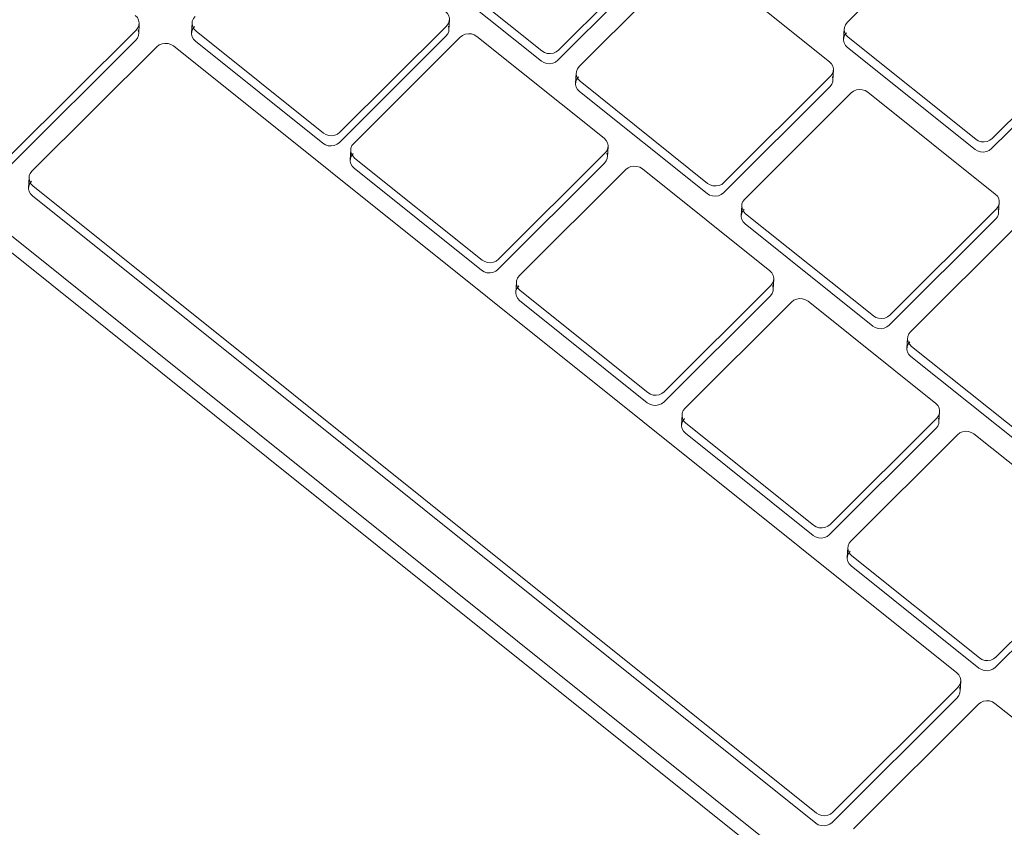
# Model space of a CAD drawing. Header units: centimetres. Extents: x -2274.6 to -2273.04, y 1316.35 to 1317.85.
# Tile 33 of 59: x -2273.79861 to -2273.78789, y 1317.28637 to 1317.29517. Entities that reach past the tile are written whole.
import ezdxf

# ---------------------------------------------------------------- set-up
doc = ezdxf.new("R2010")
doc.units = ezdxf.units.CM
doc.layers.add('Wyposażenie elektryczne', color=7, linetype='Continuous', lineweight=9)

msp = doc.modelspace()

# ---------------------------------------------------------------- linework, layer by layer
at = {"layer": 'Wyposażenie elektryczne'}
for p, q in [((-2273.806391, 1317.298972), (-2273.780862, 1317.278519)), ((-2273.780873, 1317.278344), (-2273.806399, 1317.298796)), ((-2273.788437, 1317.296295), (-2273.789597, 1317.295137)), ((-2273.794311, 1317.29594), (-2273.792922, 1317.294829)), ((-2273.792743, 1317.294837), (-2273.791582, 1317.295995)), ((-2273.792928, 1317.294718), (-2273.794317, 1317.295829)), ((-2273.791588, 1317.295884), (-2273.79275, 1317.294726)), ((-2273.791357, 1317.295815), (-2273.792518, 1317.294657)), ((-2273.789788, 1317.294711), (-2273.791178, 1317.295823)), ((-2273.79393, 1317.295169), (-2273.793936, 1317.295058)), ((-2273.798703, 1317.293698), (-2273.797342, 1317.295055)), ((-2273.79731, 1317.295124), (-2273.797315, 1317.295014)), ((-2273.796739, 1317.295024), (-2273.796733, 1317.295135)), ((-2273.795123, 1317.293941), (-2273.793962, 1317.295099)), ((-2273.789636, 1317.294957), (-2273.789629, 1317.295068)), ((-2273.797347, 1317.294944), (-2273.798709, 1317.293587)), ((-2273.796691, 1317.295045), (-2273.795302, 1317.293933)), ((-2273.793968, 1317.294988), (-2273.795129, 1317.29383)), ((-2273.793812, 1317.294979), (-2273.794973, 1317.293821)), ((-2273.792243, 1317.293876), (-2273.793633, 1317.294987)), ((-2273.789587, 1317.294977), (-2273.788197, 1317.293865)), ((-2273.788018, 1317.293873), (-2273.786857, 1317.295032)), ((-2273.797116, 1317.294874), (-2273.798478, 1317.293518)), ((-2273.788403, 1317.288049), (-2273.796937, 1317.294883)), ((-2273.795308, 1317.293822), (-2273.796697, 1317.294934)), ((-2273.788203, 1317.293754), (-2273.789593, 1317.294866)), ((-2273.786863, 1317.294921), (-2273.788024, 1317.293763)), ((-2273.789746, 1317.294621), (-2273.789752, 1317.29451)), ((-2273.792556, 1317.294476), (-2273.79255, 1317.294587)), ((-2273.790939, 1317.293393), (-2273.789778, 1317.294552)), ((-2273.792507, 1317.294497), (-2273.791118, 1317.293385)), ((-2273.789784, 1317.294441), (-2273.790945, 1317.293282)), ((-2273.791124, 1317.293274), (-2273.792514, 1317.294386)), ((-2273.789552, 1317.294371), (-2273.790713, 1317.293213)), ((-2273.787983, 1317.293267), (-2273.789373, 1317.294379)), ((-2273.792201, 1317.293785), (-2273.792207, 1317.293674)), ((-2273.795011, 1317.29364), (-2273.795005, 1317.293751)), ((-2273.794963, 1317.293661), (-2273.793574, 1317.292549)), ((-2273.793395, 1317.292557), (-2273.792233, 1317.293716)), ((-2273.79358, 1317.292438), (-2273.794969, 1317.29355)), ((-2273.792239, 1317.293605), (-2273.793401, 1317.292446)), ((-2273.790438, 1317.292431), (-2273.791828, 1317.293543)), ((-2273.798515, 1317.293337), (-2273.79851, 1317.293448)), ((-2273.792007, 1317.293535), (-2273.793169, 1317.292377)), ((-2273.798467, 1317.293358), (-2273.789933, 1317.286521)), ((-2273.78994, 1317.286411), (-2273.798473, 1317.293247)), ((-2273.790751, 1317.293032), (-2273.790745, 1317.293143)), ((-2273.78794, 1317.293177), (-2273.787947, 1317.293066)), ((-2273.790703, 1317.293053), (-2273.789312, 1317.29194)), ((-2273.789133, 1317.291949), (-2273.787972, 1317.293107)), ((-2273.789319, 1317.291829), (-2273.790709, 1317.292942)), ((-2273.787979, 1317.292997), (-2273.78914, 1317.291838)), ((-2273.787746, 1317.292927), (-2273.788908, 1317.291768)), ((-2273.793207, 1317.292196), (-2273.793201, 1317.292307)), ((-2273.79159, 1317.291112), (-2273.790428, 1317.292271)), ((-2273.790396, 1317.29234), (-2273.790402, 1317.29223)), ((-2273.793159, 1317.292217), (-2273.791769, 1317.291104)), ((-2273.790434, 1317.29216), (-2273.791596, 1317.291001)), ((-2273.791775, 1317.290993), (-2273.793165, 1317.292106)), ((-2273.790202, 1317.292091), (-2273.791364, 1317.290931)), ((-2273.788633, 1317.290986), (-2273.790023, 1317.292099)), ((-2273.788946, 1317.291588), (-2273.788939, 1317.291699)), ((-2273.788897, 1317.291608), (-2273.787506, 1317.290495)), ((-2273.787513, 1317.290384), (-2273.788904, 1317.291497)), ((-2273.791402, 1317.290751), (-2273.791396, 1317.290862)), ((-2273.78859, 1317.290895), (-2273.788597, 1317.290784)), ((-2273.791354, 1317.290771), (-2273.789963, 1317.289658)), ((-2273.789784, 1317.289666), (-2273.788622, 1317.290826)), ((-2273.789969, 1317.289547), (-2273.79136, 1317.290661)), ((-2273.788629, 1317.290715), (-2273.78979, 1317.289556)), ((-2273.786826, 1317.28954), (-2273.788217, 1317.290653)), ((-2273.788396, 1317.290645), (-2273.789558, 1317.289486)), ((-2273.789596, 1317.289306), (-2273.78959, 1317.289416)), ((-2273.787977, 1317.28822), (-2273.786815, 1317.28938)), ((-2273.789548, 1317.289325), (-2273.788156, 1317.288212)), ((-2273.786822, 1317.289269), (-2273.787983, 1317.288109)), ((-2273.788163, 1317.288101), (-2273.789554, 1317.289215)), ((-2273.789754, 1317.286529), (-2273.788392, 1317.287889)), ((-2273.78836, 1317.287958), (-2273.788367, 1317.287848)), ((-2273.788399, 1317.287778), (-2273.78976, 1317.286419)), ((-2273.788166, 1317.287708), (-2273.789528, 1317.286349)), ((-2273.786143, 1317.28624), (-2273.787987, 1317.287716))]:
    msp.add_line(p, q, dxfattribs=at)
for points in [[(-2273.797342, 1317.295055, 0), (-2273.797323, 1317.295079, 0), (-2273.797312, 1317.295107, 0), (-2273.79731, 1317.295136, 0), (-2273.797316, 1317.295165, 0), (-2273.79733, 1317.295192, 0), (-2273.797352, 1317.295214, 0)], [(-2273.796701, 1317.295204, 0), (-2273.79672, 1317.29518, 0), (-2273.796731, 1317.295152, 0), (-2273.796733, 1317.295123, 0), (-2273.796727, 1317.295094, 0), (-2273.796712, 1317.295067, 0), (-2273.796691, 1317.295045, 0)], [(-2273.793962, 1317.295099, 0), (-2273.793943, 1317.295124, 0), (-2273.793932, 1317.295151, 0), (-2273.79393, 1317.295181, 0), (-2273.793936, 1317.29521, 0), (-2273.793951, 1317.295237, 0), (-2273.793972, 1317.295259, 0)], [(-2273.797322, 1317.295054, 0), (-2273.797315, 1317.295025, 0), (-2273.797318, 1317.294996, 0), (-2273.797329, 1317.294968, 0), (-2273.797347, 1317.294944, 0)], [(-2273.796697, 1317.294934, 0), (-2273.796718, 1317.294956, 0), (-2273.796733, 1317.294983, 0), (-2273.796739, 1317.295012, 0), (-2273.796736, 1317.295041, 0), (-2273.796726, 1317.295069, 0), (-2273.796707, 1317.295093, 0)], [(-2273.793942, 1317.295099, 0), (-2273.793936, 1317.29507, 0), (-2273.793938, 1317.29504, 0), (-2273.793949, 1317.295013, 0), (-2273.793968, 1317.294988, 0)], [(-2273.789597, 1317.295137, 0), (-2273.789616, 1317.295113, 0), (-2273.789627, 1317.295085, 0), (-2273.789629, 1317.295055, 0), (-2273.789623, 1317.295026, 0), (-2273.789609, 1317.295, 0), (-2273.789587, 1317.294977, 0)], [(-2273.793633, 1317.294987, 0), (-2273.79366, 1317.295004, 0), (-2273.793691, 1317.295014, 0), (-2273.793724, 1317.295016, 0), (-2273.793757, 1317.295011, 0), (-2273.793787, 1317.294998, 0), (-2273.793812, 1317.294979, 0)], [(-2273.789593, 1317.294866, 0), (-2273.789615, 1317.294889, 0), (-2273.789629, 1317.294915, 0), (-2273.789636, 1317.294944, 0), (-2273.789633, 1317.294974, 0), (-2273.789622, 1317.295002, 0), (-2273.789604, 1317.295026, 0)], [(-2273.796937, 1317.294883, 0), (-2273.796965, 1317.294899, 0), (-2273.796996, 1317.294909, 0), (-2273.797029, 1317.294911, 0), (-2273.797061, 1317.294906, 0), (-2273.797091, 1317.294893, 0), (-2273.797116, 1317.294874, 0)], [(-2273.792922, 1317.294829, 0), (-2273.792895, 1317.294812, 0), (-2273.792864, 1317.294802, 0), (-2273.792831, 1317.2948, 0), (-2273.792798, 1317.294805, 0), (-2273.792768, 1317.294818, 0), (-2273.792743, 1317.294837, 0)], [(-2273.79275, 1317.294726, 0), (-2273.792775, 1317.294707, 0), (-2273.792804, 1317.294694, 0), (-2273.792837, 1317.294689, 0), (-2273.79287, 1317.294691, 0), (-2273.792901, 1317.294701, 0), (-2273.792928, 1317.294718, 0)], [(-2273.792518, 1317.294657, 0), (-2273.792536, 1317.294632, 0), (-2273.792547, 1317.294605, 0), (-2273.79255, 1317.294575, 0), (-2273.792543, 1317.294546, 0), (-2273.792529, 1317.294519, 0), (-2273.792507, 1317.294497, 0)], [(-2273.789778, 1317.294552, 0), (-2273.789759, 1317.294576, 0), (-2273.789748, 1317.294604, 0), (-2273.789746, 1317.294633, 0), (-2273.789752, 1317.294662, 0), (-2273.789766, 1317.294689, 0), (-2273.789788, 1317.294711, 0)], [(-2273.792514, 1317.294386, 0), (-2273.792535, 1317.294408, 0), (-2273.79255, 1317.294435, 0), (-2273.792556, 1317.294464, 0), (-2273.792553, 1317.294494, 0), (-2273.792543, 1317.294521, 0), (-2273.792524, 1317.294546, 0)], [(-2273.789758, 1317.294551, 0), (-2273.789752, 1317.294522, 0), (-2273.789755, 1317.294493, 0), (-2273.789765, 1317.294465, 0), (-2273.789784, 1317.294441, 0)], [(-2273.789373, 1317.294379, 0), (-2273.7894, 1317.294396, 0), (-2273.789432, 1317.294406, 0), (-2273.789465, 1317.294408, 0), (-2273.789497, 1317.294403, 0), (-2273.789527, 1317.29439, 0), (-2273.789552, 1317.294371, 0)], [(-2273.795302, 1317.293933, 0), (-2273.795275, 1317.293916, 0), (-2273.795244, 1317.293906, 0), (-2273.795211, 1317.293904, 0), (-2273.795178, 1317.293909, 0), (-2273.795148, 1317.293922, 0), (-2273.795123, 1317.293941, 0)], [(-2273.792233, 1317.293716, 0), (-2273.792214, 1317.29374, 0), (-2273.792204, 1317.293768, 0), (-2273.792201, 1317.293797, 0), (-2273.792207, 1317.293826, 0), (-2273.792222, 1317.293853, 0), (-2273.792243, 1317.293876, 0)], [(-2273.788197, 1317.293865, 0), (-2273.788169, 1317.293848, 0), (-2273.788138, 1317.293839, 0), (-2273.788105, 1317.293836, 0), (-2273.788072, 1317.293842, 0), (-2273.788043, 1317.293854, 0), (-2273.788018, 1317.293873, 0)], [(-2273.795129, 1317.29383, 0), (-2273.795154, 1317.293811, 0), (-2273.795184, 1317.293798, 0), (-2273.795217, 1317.293793, 0), (-2273.79525, 1317.293795, 0), (-2273.795281, 1317.293805, 0), (-2273.795308, 1317.293822, 0)], [(-2273.794973, 1317.293821, 0), (-2273.794992, 1317.293797, 0), (-2273.795003, 1317.293769, 0), (-2273.795005, 1317.293739, 0), (-2273.794999, 1317.29371, 0), (-2273.794984, 1317.293683, 0), (-2273.794963, 1317.293661, 0)], [(-2273.788024, 1317.293763, 0), (-2273.788049, 1317.293743, 0), (-2273.788079, 1317.293731, 0), (-2273.788111, 1317.293725, 0), (-2273.788145, 1317.293728, 0), (-2273.788176, 1317.293738, 0), (-2273.788203, 1317.293754, 0)], [(-2273.794969, 1317.29355, 0), (-2273.79499, 1317.293573, 0), (-2273.795005, 1317.293599, 0), (-2273.795011, 1317.293628, 0), (-2273.795009, 1317.293658, 0), (-2273.794998, 1317.293686, 0), (-2273.794979, 1317.29371, 0)], [(-2273.792214, 1317.293715, 0), (-2273.792207, 1317.293686, 0), (-2273.79221, 1317.293657, 0), (-2273.792221, 1317.293629, 0), (-2273.792239, 1317.293605, 0)], [(-2273.791828, 1317.293543, 0), (-2273.791856, 1317.29356, 0), (-2273.791887, 1317.29357, 0), (-2273.79192, 1317.293572, 0), (-2273.791953, 1317.293567, 0), (-2273.791982, 1317.293554, 0), (-2273.792007, 1317.293535, 0)], [(-2273.798478, 1317.293518, 0), (-2273.798496, 1317.293493, 0), (-2273.798507, 1317.293465, 0), (-2273.798509, 1317.293436, 0), (-2273.798503, 1317.293407, 0), (-2273.798489, 1317.29338, 0), (-2273.798467, 1317.293358, 0)], [(-2273.798473, 1317.293247, 0), (-2273.798495, 1317.293269, 0), (-2273.798509, 1317.293296, 0), (-2273.798515, 1317.293325, 0), (-2273.798513, 1317.293354, 0), (-2273.798502, 1317.293382, 0), (-2273.798483, 1317.293407, 0)], [(-2273.791118, 1317.293385, 0), (-2273.79109, 1317.293368, 0), (-2273.791059, 1317.293358, 0), (-2273.791026, 1317.293356, 0), (-2273.790994, 1317.293361, 0), (-2273.790964, 1317.293374, 0), (-2273.790939, 1317.293393, 0)], [(-2273.790945, 1317.293282, 0), (-2273.79097, 1317.293263, 0), (-2273.791, 1317.29325, 0), (-2273.791032, 1317.293245, 0), (-2273.791065, 1317.293247, 0), (-2273.791097, 1317.293257, 0), (-2273.791124, 1317.293274, 0)], [(-2273.787972, 1317.293107, 0), (-2273.787953, 1317.293132, 0), (-2273.787943, 1317.29316, 0), (-2273.78794, 1317.293189, 0), (-2273.787946, 1317.293218, 0), (-2273.787961, 1317.293245, 0), (-2273.787983, 1317.293267, 0)], [(-2273.790713, 1317.293213, 0), (-2273.790732, 1317.293188, 0), (-2273.790743, 1317.293161, 0), (-2273.790745, 1317.293131, 0), (-2273.790739, 1317.293102, 0), (-2273.790724, 1317.293075, 0), (-2273.790703, 1317.293053, 0)], [(-2273.790709, 1317.292942, 0), (-2273.790731, 1317.292964, 0), (-2273.790745, 1317.292991, 0), (-2273.790751, 1317.29302, 0), (-2273.790749, 1317.29305, 0), (-2273.790738, 1317.293077, 0), (-2273.79072, 1317.293102, 0)], [(-2273.787953, 1317.293107, 0), (-2273.787947, 1317.293078, 0), (-2273.787949, 1317.293049, 0), (-2273.78796, 1317.293021, 0), (-2273.787979, 1317.292997, 0)], [(-2273.793574, 1317.292549, 0), (-2273.793546, 1317.292532, 0), (-2273.793515, 1317.292522, 0), (-2273.793482, 1317.29252, 0), (-2273.793449, 1317.292525, 0), (-2273.79342, 1317.292538, 0), (-2273.793395, 1317.292557, 0)], [(-2273.793401, 1317.292446, 0), (-2273.793426, 1317.292427, 0), (-2273.793456, 1317.292414, 0), (-2273.793488, 1317.292409, 0), (-2273.793521, 1317.292411, 0), (-2273.793552, 1317.292421, 0), (-2273.79358, 1317.292438, 0)], [(-2273.793169, 1317.292377, 0), (-2273.793188, 1317.292352, 0), (-2273.793199, 1317.292324, 0), (-2273.793201, 1317.292295, 0), (-2273.793195, 1317.292266, 0), (-2273.79318, 1317.292239, 0), (-2273.793159, 1317.292217, 0)], [(-2273.790428, 1317.292271, 0), (-2273.790409, 1317.292295, 0), (-2273.790399, 1317.292323, 0), (-2273.790396, 1317.292353, 0), (-2273.790402, 1317.292382, 0), (-2273.790417, 1317.292409, 0), (-2273.790438, 1317.292431, 0)], [(-2273.793165, 1317.292106, 0), (-2273.793186, 1317.292128, 0), (-2273.793201, 1317.292155, 0), (-2273.793207, 1317.292184, 0), (-2273.793205, 1317.292213, 0), (-2273.793194, 1317.292241, 0), (-2273.793175, 1317.292266, 0)], [(-2273.790409, 1317.292271, 0), (-2273.790402, 1317.292242, 0), (-2273.790405, 1317.292212, 0), (-2273.790416, 1317.292185, 0), (-2273.790434, 1317.29216, 0)], [(-2273.790023, 1317.292099, 0), (-2273.790051, 1317.292116, 0), (-2273.790082, 1317.292125, 0), (-2273.790115, 1317.292128, 0), (-2273.790147, 1317.292122, 0), (-2273.790177, 1317.29211, 0), (-2273.790202, 1317.292091, 0)], [(-2273.789312, 1317.29194, 0), (-2273.789285, 1317.291924, 0), (-2273.789254, 1317.291914, 0), (-2273.789221, 1317.291911, 0), (-2273.789188, 1317.291917, 0), (-2273.789158, 1317.291929, 0), (-2273.789133, 1317.291949, 0)], [(-2273.78914, 1317.291838, 0), (-2273.789165, 1317.291819, 0), (-2273.789195, 1317.291806, 0), (-2273.789227, 1317.2918, 0), (-2273.78926, 1317.291803, 0), (-2273.789291, 1317.291813, 0), (-2273.789319, 1317.291829, 0)], [(-2273.788908, 1317.291768, 0), (-2273.788926, 1317.291744, 0), (-2273.788937, 1317.291716, 0), (-2273.788939, 1317.291686, 0), (-2273.788933, 1317.291657, 0), (-2273.788919, 1317.29163, 0), (-2273.788897, 1317.291608, 0)], [(-2273.788904, 1317.291497, 0), (-2273.788925, 1317.29152, 0), (-2273.78894, 1317.291546, 0), (-2273.788946, 1317.291575, 0), (-2273.788943, 1317.291605, 0), (-2273.788933, 1317.291633, 0), (-2273.788914, 1317.291657, 0)], [(-2273.791769, 1317.291104, 0), (-2273.791741, 1317.291087, 0), (-2273.79171, 1317.291077, 0), (-2273.791677, 1317.291075, 0), (-2273.791645, 1317.29108, 0), (-2273.791615, 1317.291093, 0), (-2273.79159, 1317.291112, 0)], [(-2273.791596, 1317.291001, 0), (-2273.791621, 1317.290982, 0), (-2273.791651, 1317.290969, 0), (-2273.791683, 1317.290964, 0), (-2273.791716, 1317.290966, 0), (-2273.791748, 1317.290976, 0), (-2273.791775, 1317.290993, 0)], [(-2273.788622, 1317.290826, 0), (-2273.788603, 1317.29085, 0), (-2273.788593, 1317.290878, 0), (-2273.78859, 1317.290908, 0), (-2273.788596, 1317.290937, 0), (-2273.788611, 1317.290963, 0), (-2273.788633, 1317.290986, 0)], [(-2273.791364, 1317.290931, 0), (-2273.791383, 1317.290907, 0), (-2273.791393, 1317.290879, 0), (-2273.791396, 1317.29085, 0), (-2273.79139, 1317.290821, 0), (-2273.791375, 1317.290794, 0), (-2273.791354, 1317.290771, 0)], [(-2273.79136, 1317.290661, 0), (-2273.791381, 1317.290683, 0), (-2273.791396, 1317.29071, 0), (-2273.791402, 1317.290739, 0), (-2273.7914, 1317.290768, 0), (-2273.791389, 1317.290796, 0), (-2273.79137, 1317.290821, 0)], [(-2273.788603, 1317.290826, 0), (-2273.788597, 1317.290797, 0), (-2273.788599, 1317.290767, 0), (-2273.78861, 1317.290739, 0), (-2273.788629, 1317.290715, 0)], [(-2273.788217, 1317.290653, 0), (-2273.788245, 1317.29067, 0), (-2273.788276, 1317.29068, 0), (-2273.788309, 1317.290682, 0), (-2273.788341, 1317.290677, 0), (-2273.788371, 1317.290664, 0), (-2273.788396, 1317.290645, 0)], [(-2273.789963, 1317.289658, 0), (-2273.789936, 1317.289641, 0), (-2273.789904, 1317.289631, 0), (-2273.789871, 1317.289629, 0), (-2273.789839, 1317.289634, 0), (-2273.789809, 1317.289647, 0), (-2273.789784, 1317.289666, 0)], [(-2273.78979, 1317.289556, 0), (-2273.789815, 1317.289536, 0), (-2273.789845, 1317.289524, 0), (-2273.789878, 1317.289518, 0), (-2273.789911, 1317.289521, 0), (-2273.789942, 1317.289531, 0), (-2273.789969, 1317.289547, 0)], [(-2273.789558, 1317.289486, 0), (-2273.789577, 1317.289461, 0), (-2273.789587, 1317.289433, 0), (-2273.78959, 1317.289404, 0), (-2273.789584, 1317.289375, 0), (-2273.789569, 1317.289348, 0), (-2273.789548, 1317.289325, 0)], [(-2273.789554, 1317.289215, 0), (-2273.789576, 1317.289237, 0), (-2273.78959, 1317.289264, 0), (-2273.789596, 1317.289293, 0), (-2273.789594, 1317.289323, 0), (-2273.789583, 1317.289351, 0), (-2273.789564, 1317.289375, 0)], [(-2273.788156, 1317.288212, 0), (-2273.788129, 1317.288195, 0), (-2273.788097, 1317.288185, 0), (-2273.788064, 1317.288182, 0), (-2273.788032, 1317.288188, 0), (-2273.788002, 1317.288201, 0), (-2273.787977, 1317.28822, 0)], [(-2273.787983, 1317.288109, 0), (-2273.788009, 1317.28809, 0), (-2273.788038, 1317.288077, 0), (-2273.788071, 1317.288072, 0), (-2273.788104, 1317.288074, 0), (-2273.788135, 1317.288084, 0), (-2273.788163, 1317.288101, 0)], [(-2273.788392, 1317.287889, 0), (-2273.788374, 1317.287913, 0), (-2273.788363, 1317.287941, 0), (-2273.78836, 1317.287971, 0), (-2273.788367, 1317.288, 0), (-2273.788381, 1317.288027, 0), (-2273.788403, 1317.288049, 0)], [(-2273.788373, 1317.287889, 0), (-2273.788367, 1317.28786, 0), (-2273.788369, 1317.287831, 0), (-2273.78838, 1317.287803, 0), (-2273.788399, 1317.287778, 0)], [(-2273.787987, 1317.287716, 0), (-2273.788015, 1317.287733, 0), (-2273.788046, 1317.287743, 0), (-2273.788079, 1317.287745, 0), (-2273.788111, 1317.28774, 0), (-2273.788141, 1317.287727, 0), (-2273.788166, 1317.287708, 0)], [(-2273.789933, 1317.286521, 0), (-2273.789906, 1317.286504, 0), (-2273.789874, 1317.286495, 0), (-2273.789841, 1317.286492, 0), (-2273.789809, 1317.286498, 0), (-2273.789779, 1317.28651, 0), (-2273.789754, 1317.286529, 0)], [(-2273.78976, 1317.286419, 0), (-2273.789785, 1317.2864, 0), (-2273.789815, 1317.286387, 0), (-2273.789848, 1317.286382, 0), (-2273.789881, 1317.286384, 0), (-2273.789912, 1317.286394, 0), (-2273.78994, 1317.286411, 0)]]:
    msp.add_polyline3d(points, dxfattribs=at)

doc.saveas('drawing.dxf')
